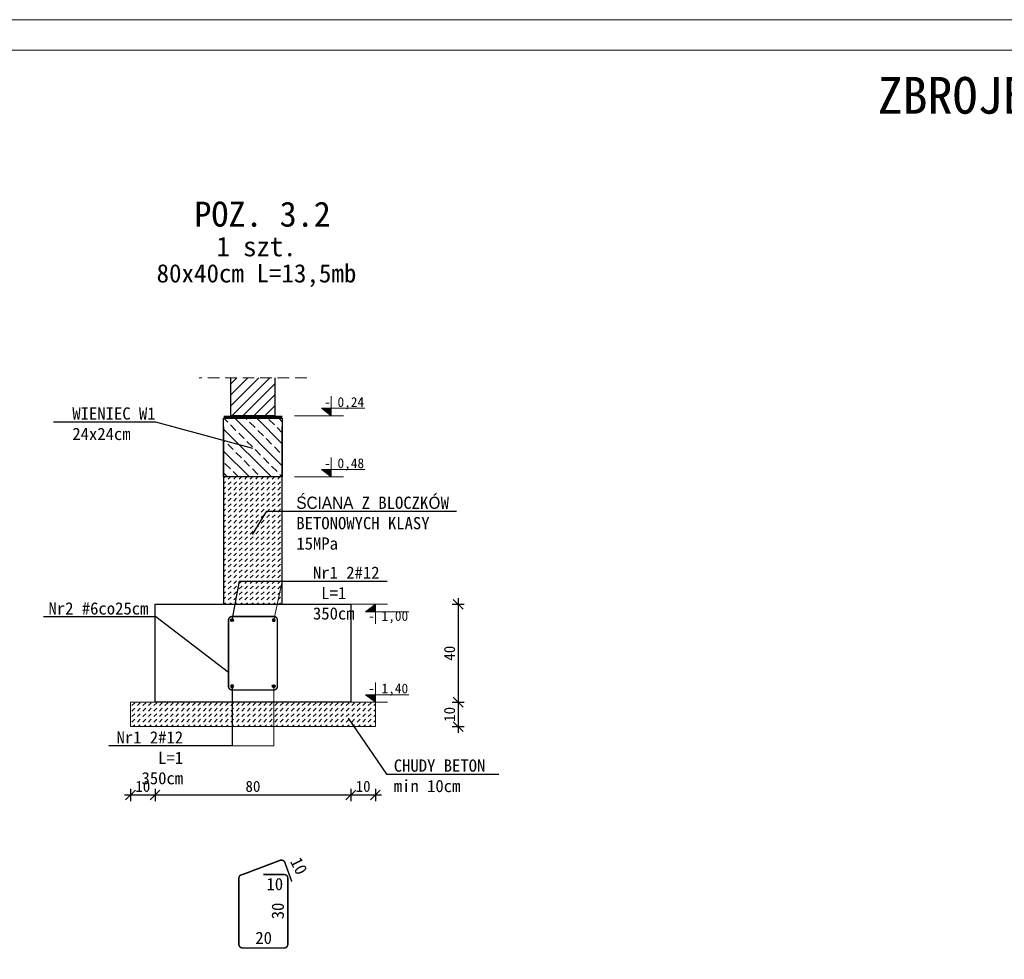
# Model space of a CAD drawing. Header units: millimetres. Extents: x -6343 to 9945, y -9929 to 237.
# Tile 4 of 43: x -5682 to -5280, y -9570 to -9186. Entities that reach past the tile are written whole.
import ezdxf
from ezdxf import colors
from ezdxf.entities.mleader import LeaderData, LeaderLine
from ezdxf.enums import TextEntityAlignment as Align
from ezdxf.math import Vec2, Vec3

# ---------------------------------------------------------------- set-up
doc = ezdxf.new("R2010")
doc.units = ezdxf.units.MM
doc.linetypes.add('HIDDEN2', pattern=[4.7625, 3.175, -1.5875])
doc.layers.add('_k_beton', color=21, linetype='Continuous')
doc.layers.add('AutoCAD_Structural_Detailing_pręt wyrzucony_', color=7, linetype='Continuous')
for name, color, linetype, lineweight in [('_k_kreskowanie', 250, 'Continuous', 9), ('_k_opis', 7, 'Continuous', 13), ('_k_tabela', 7, 'Continuous', 13), ('_k_widok', 7, 'Continuous', 18), ('_k_wymiar', 7, 'Continuous', 9), ('_k_zarys', 7, 'HIDDEN2', 20), ('_k_zbrojenie', 2, 'Continuous', 25)]:
    doc.layers.add(name, color=color, linetype=linetype, lineweight=lineweight)
doc.styles.add('GENERATED_STYLE_1', font='MS Gothic.ttf')
doc.styles.add('Katarzyna', font='MS Gothic.ttf')
doc.dimstyles.new('1 - 20   (cm)', dxfattribs={"dimscale": 5, "dimtxt": 0.9, "dimasz": 0.8, "dimexe": 0.5, "dimexo": 0.5, "dimgap": 0.25, "dimtad": 1, "dimdec": 1, "dimzin": 12, "dimdsep": 46, "dimtxsty": 'GENERATED_STYLE_1', "dimblk1": 'OBLIQUE', "dimblk2": 'OBLIQUE', "dimsah": 1, "dimcen": 0, "dimdle": 0.5, "dimclrd": 256, "dimclre": 256, "dimclrt": 4, "dimazin": 0, "dimtfac": 0.75, "dimtdec": 1, "dimtix": 1, "dimtmove": 1, "dimatfit": 3, "dimldrblk": 'OBLIQUE', "dimfxl": 0.5, "dimfxlon": 1, "dimtvp": 0.75, "dimtolj": 1, "dimtzin": 0, "dimarcsym": 0})

# ---------------------------------------------------------------- blocks, each defined once
blk = doc.blocks.new('*U4')
blk.add_hatch(color=256).paths.add_polyline_path([(0, -0.153), (-0.198, -0.153), (0, 0)])
at = {"layer": '_k_wymiar'}
blk.add_line((0, -0.153), (0, -0.4), dxfattribs=at)
blk.add_lwpolyline([(0, -0.153), (0, 0), (-0.198, -0.153), (0.685, -0.153)], dxfattribs=at)
at = {"layer": '_k_wymiar', "style": 'GENERATED_STYLE_1'}
blk.add_attdef('%%P_0.00', text='', height=0.2, dxfattribs=at).set_placement((-0.146, -0.423), align=Align.BOTTOM_LEFT)
blk = doc.blocks.new('_None')
blk = doc.blocks.new('_OBLIQUE')
at = {"color": 0, "linetype": 'ByBlock'}
blk.add_line((-0.5, -0.5), (0.5, 0.5), dxfattribs=at)
blk = doc.blocks.new('*D85')
at = {"layer": '_k_wymiar', "lineweight": -2, "ltscale": 2, "transparency": 16777216}
for p, q in [((-5639.13, -9503.02), (-5624.13, -9503.02)), ((-5636.63, -9500.52), (-5636.63, -9505.52)), ((-5626.63, -9500.52), (-5626.63, -9505.52))]:
    blk.add_line(p, q, dxfattribs=at)
at = {"layer": 'Defpoints', "color": 0, "ltscale": 2, "transparency": 16777216}
for p in [(-5626.63, -9465.09), (-5636.63, -9475.09), (-5626.63, -9503.02)]:
    blk.add_point(p, dxfattribs=at)
at = {"layer": '_k_wymiar', "lineweight": -2, "ltscale": 2, "transparency": 16777216, "xscale": 4, "yscale": 4, "zscale": 4, "rotation": 180}
blk.add_blockref('_OBLIQUE', (-5636.63, -9503.02), dxfattribs=at)
at = {"layer": '_k_wymiar', "lineweight": -2, "ltscale": 2, "transparency": 16777216, "xscale": 4, "yscale": 4, "zscale": 4}
blk.add_blockref('_OBLIQUE', (-5626.63, -9503.02), dxfattribs=at)
at = {"layer": '_k_wymiar', "color": 4, "ltscale": 2, "transparency": 16777216, "insert": (-5631.63, -9499.52), "char_height": 4.5, "attachment_point": 5, "style": 'GENERATED_STYLE_1'}
blk.add_mtext('\\A1;10', dxfattribs=at)
blk = doc.blocks.new('*D86')
at = {"layer": '_k_wymiar', "lineweight": -2, "ltscale": 2, "transparency": 16777216}
for p, q in [((-5629.13, -9503.02), (-5544.13, -9503.02)), ((-5626.63, -9500.52), (-5626.63, -9505.52)), ((-5546.63, -9500.52), (-5546.63, -9505.52))]:
    blk.add_line(p, q, dxfattribs=at)
at = {"layer": 'Defpoints', "color": 0, "ltscale": 2, "transparency": 16777216}
for p in [(-5626.63, -9465.09), (-5546.63, -9465.09), (-5546.63, -9503.02)]:
    blk.add_point(p, dxfattribs=at)
at = {"layer": '_k_wymiar', "lineweight": -2, "ltscale": 2, "transparency": 16777216, "xscale": 4, "yscale": 4, "zscale": 4, "rotation": 180}
blk.add_blockref('_OBLIQUE', (-5626.63, -9503.02), dxfattribs=at)
at = {"layer": '_k_wymiar', "lineweight": -2, "ltscale": 2, "transparency": 16777216, "xscale": 4, "yscale": 4, "zscale": 4}
blk.add_blockref('_OBLIQUE', (-5546.63, -9503.02), dxfattribs=at)
at = {"layer": '_k_wymiar', "color": 4, "ltscale": 2, "transparency": 16777216, "insert": (-5586.63, -9499.52), "char_height": 4.5, "attachment_point": 5, "style": 'GENERATED_STYLE_1'}
blk.add_mtext('\\A1;80', dxfattribs=at)
blk = doc.blocks.new('*D87')
at = {"layer": '_k_wymiar', "lineweight": -2, "ltscale": 2, "transparency": 16777216}
for p, q in [((-5549.13, -9503.02), (-5534.13, -9503.02)), ((-5546.63, -9500.52), (-5546.63, -9505.52)), ((-5536.63, -9500.52), (-5536.63, -9505.52))]:
    blk.add_line(p, q, dxfattribs=at)
at = {"layer": 'Defpoints', "color": 0, "ltscale": 2, "transparency": 16777216}
for p in [(-5546.63, -9465.09), (-5536.63, -9475.09), (-5536.63, -9503.02)]:
    blk.add_point(p, dxfattribs=at)
at = {"layer": '_k_wymiar', "lineweight": -2, "ltscale": 2, "transparency": 16777216, "xscale": 4, "yscale": 4, "zscale": 4, "rotation": 180}
blk.add_blockref('_OBLIQUE', (-5546.63, -9503.02), dxfattribs=at)
at = {"layer": '_k_wymiar', "lineweight": -2, "ltscale": 2, "transparency": 16777216, "xscale": 4, "yscale": 4, "zscale": 4}
blk.add_blockref('_OBLIQUE', (-5536.63, -9503.02), dxfattribs=at)
at = {"layer": '_k_wymiar', "color": 4, "ltscale": 2, "transparency": 16777216, "insert": (-5541.63, -9499.52), "char_height": 4.5, "attachment_point": 5, "style": 'GENERATED_STYLE_1'}
blk.add_mtext('\\A1;10', dxfattribs=at)
blk = doc.blocks.new('*D88')
at = {"layer": '_k_wymiar', "lineweight": -2, "ltscale": 2, "transparency": 16777216}
for p, q in [((-5502.8, -9422.59), (-5502.8, -9467.59)), ((-5505.3, -9425.09), (-5500.3, -9425.09)), ((-5505.3, -9465.09), (-5500.3, -9465.09))]:
    blk.add_line(p, q, dxfattribs=at)
at = {"layer": 'Defpoints', "color": 0, "ltscale": 2, "transparency": 16777216}
for p in [(-5586.63, -9425.09), (-5551.63, -9465.09), (-5502.8, -9465.09)]:
    blk.add_point(p, dxfattribs=at)
at = {"layer": '_k_wymiar', "lineweight": -2, "ltscale": 2, "transparency": 16777216, "xscale": 4, "yscale": 4, "zscale": 4}
for p, rotation in [((-5502.8, -9425.09), 90), ((-5502.8, -9465.09), 270)]:
    blk.add_blockref('_OBLIQUE', p, dxfattribs=dict(at, rotation=rotation))
at = {"layer": '_k_wymiar', "color": 4, "ltscale": 2, "transparency": 16777216, "insert": (-5506.3, -9445.09), "char_height": 4.5, "attachment_point": 5, "rotation": 90, "style": 'GENERATED_STYLE_1'}
blk.add_mtext('\\A1;40', dxfattribs=at)
blk = doc.blocks.new('*D89')
at = {"layer": '_k_wymiar', "lineweight": -2, "ltscale": 2, "transparency": 16777216}
for p, q in [((-5502.8, -9462.59), (-5502.8, -9477.59)), ((-5505.3, -9465.09), (-5500.3, -9465.09)), ((-5505.3, -9475.09), (-5500.3, -9475.09))]:
    blk.add_line(p, q, dxfattribs=at)
at = {"layer": 'Defpoints', "color": 0, "ltscale": 2, "transparency": 16777216}
for p in [(-5541.63, -9465.09), (-5566.63, -9475.09), (-5502.8, -9475.09)]:
    blk.add_point(p, dxfattribs=at)
at = {"layer": '_k_wymiar', "lineweight": -2, "ltscale": 2, "transparency": 16777216, "xscale": 4, "yscale": 4, "zscale": 4}
for p, rotation in [((-5502.8, -9465.09), 90), ((-5502.8, -9475.09), 270)]:
    blk.add_blockref('_OBLIQUE', p, dxfattribs=dict(at, rotation=rotation))
at = {"layer": '_k_wymiar', "color": 4, "ltscale": 2, "transparency": 16777216, "insert": (-5506.3, -9470.09), "char_height": 4.5, "attachment_point": 5, "rotation": 90, "style": 'GENERATED_STYLE_1'}
blk.add_mtext('\\A1;10', dxfattribs=at)
blk = doc.blocks.new('FI12')
at = {"layer": '_k_zbrojenie', "ltscale": 3}
h = blk.add_hatch(color=256, dxfattribs=at)
h.dxf.hatch_style = 1
h.paths.add_polyline_path([(-0.6, 0, 1), (0.6, 0, 1)])
blk.add_circle((0, 0), 0.6, dxfattribs=at)
blk = doc.blocks.new('RŻ24x24cm')
at = {"layer": '_k_kreskowanie', "ltscale": 1.5}
h = blk.add_hatch(dxfattribs=at)
h.set_pattern_fill('ANSI33', color=256)
h.paths.add_polyline_path([(-12, 0), (12, 0), (12, 24), (-12, 24)])
at = {"layer": '_k_widok', "ltscale": 1.5}
blk.add_lwpolyline([(-12, 0), (12, 0), (12, 24), (-12, 24)], close=True, dxfattribs=at)

msp = doc.modelspace()

# ---------------------------------------------------------------- hatches: boundary and pattern name
at = {"layer": '_k_kreskowanie', "ltscale": 2, "transparency": 33554687}
h = msp.add_hatch(dxfattribs=at)
h.set_pattern_fill('ANSI31', color=256)
h.set_pattern_definition([(45, (311.161, -3208.2247), (-2.245064, 2.245064), [])])
h.paths.add_polyline_path([(-5577.63, -9332.59), (-5595.63, -9332.59), (-5595.63, -9348.09), (-5577.63, -9348.09)])
at = {"layer": '_k_kreskowanie', "ltscale": 0.5}
h = msp.add_hatch(dxfattribs=at)
h.set_pattern_fill('DASH', color=256, scale=0.5, angle=45)
h.set_pattern_definition([(45, (15.9695, -303.8782), (2e-16, 2.24506403), [1.5875, -1.5875])])
h.paths.add_polyline_path([(-5598.63, -9373.09), (-5598.63, -9425.09), (-5574.63, -9425.09), (-5574.63, -9373.09)])
at = {"layer": '_k_kreskowanie', "ltscale": 0.5, "transparency": 33554687}
h = msp.add_hatch(dxfattribs=at)
h.set_pattern_fill('DASH', color=256, scale=0.5, angle=45)
h.set_pattern_definition([(45, (-15345.96, -10629.4148), (2e-16, 2.24506403), [1.5875, -1.5875])])
h.paths.add_polyline_path([(-5536.63, -9475.09), (-5536.63, -9465.09), (-5636.63, -9465.09), (-5636.63, -9475.09)])

# ---------------------------------------------------------------- linework, layer by layer
at = {"layer": '_k_beton', "ltscale": 5}
for points in [[(-5577.63, -9332.59), (-5577.63, -9348.09), (-5595.63, -9348.09), (-5595.63, -9332.59)], [(-5598.63, -9352.59), (-5598.63, -9425.09), (-5574.63, -9425.09), (-5574.63, -9352.59)]]:
    msp.add_lwpolyline(points, dxfattribs=at)
for points in [[(-5598.63, -9349.09), (-5574.63, -9349.09), (-5574.63, -9373.09), (-5598.63, -9373.09)], [(-5626.63, -9425.09), (-5546.63, -9425.09), (-5546.63, -9465.09), (-5626.63, -9465.09)]]:
    msp.add_lwpolyline(points, close=True, dxfattribs=at)
at = {"layer": '_k_opis'}
msp.add_lwpolyline([(-5578.13, -9431.59), (-5574.74, -9415.67)], dxfattribs=at)
at = {"layer": '_k_opis', "ltscale": 3}
msp.add_lwpolyline([(-5578.13, -9458.59), (-5578.13, -9482.98), (-5595.13, -9482.98)], dxfattribs=at)
at = {"layer": '_k_tabela', "ltscale": 10}
for points in [[(-5007.81, -9186.24), (-5007.81, -9928.74), (-6057.81, -9928.74), (-6057.81, -9186.24)], [(-5020.31, -9198.74), (-5020.31, -9916.24), (-6007.81, -9916.24), (-6007.81, -9198.74)]]:
    msp.add_lwpolyline(points, close=True, dxfattribs=at)
at = {"layer": '_k_widok', "ltscale": 3}
msp.add_lwpolyline([(-5574.63, -9349.09), (-5598.63, -9349.09)], dxfattribs=at)
at = {"layer": '_k_widok', "ltscale": 2}
msp.add_lwpolyline([(-5636.63, -9465.09), (-5536.63, -9465.09), (-5536.63, -9475.09), (-5636.63, -9475.09)], close=True, dxfattribs=at)
at = {"layer": '_k_wymiar', "ltscale": 5}
for points in [[(-5569.63, -9348.09), (-5549.63, -9348.09)], [(-5569.63, -9373.09), (-5549.63, -9373.09)], [(-5551.63, -9425.09), (-5531.63, -9425.09)], [(-5551.63, -9465.09), (-5531.63, -9465.09)]]:
    msp.add_lwpolyline(points, dxfattribs=at)
at = {"layer": '_k_zarys', "lineweight": 5, "ltscale": 1.5}
msp.add_lwpolyline([(-5564.63, -9332.59), (-5608.63, -9332.59)], dxfattribs=at)
at = {"layer": '_k_zarys', "ltscale": 2, "const_width": 1}
msp.add_lwpolyline([(-5574.63, -9348.59), (-5598.63, -9348.59)], dxfattribs=at)
at = {"layer": '_k_zbrojenie', "color": 4, "ltscale": 3, "const_width": 0.6}
msp.add_lwpolyline([(-5595.13, -9430.09), (-5578.13, -9430.09, -0.414214), (-5576.63, -9431.59), (-5576.63, -9458.59, -0.414214), (-5578.13, -9460.09), (-5595.13, -9460.09, -0.414214), (-5596.63, -9458.59), (-5596.63, -9431.59, -0.414214)], format="xyb", close=True, dxfattribs=at)
msp.add_lwpolyline([(-5582.38, -9535.53), (-5573.88, -9535.53, -0.414214), (-5572.38, -9537.03), (-5572.38, -9564.03, -0.414214), (-5573.88, -9565.53), (-5590.88, -9565.53, -0.414214), (-5592.38, -9564.03), (-5592.38, -9537.45, -0.472657), (-5590.88, -9535.53), (-5575.51, -9529.71, -0.414214), (-5573.59, -9530.61), (-5570.75, -9538.41)], format="xyb", dxfattribs=at)

# ---------------------------------------------------------------- block references
at = {"layer": '_k_widok', "xscale": -1}
msp.add_blockref('RŻ24x24cm', (-5586.63, -9373.09), dxfattribs=at)
at = {"layer": '_k_wymiar'}
ref = msp.add_blockref('*U4', (-5554.63, -9348.09), dxfattribs=dict(at, xscale=-19.9999995, yscale=19.9999995, zscale=19.9999995, rotation=180))
ref.add_attrib('%%P_0.00', '- 0,24', dxfattribs={"height": 4, "style": 'GENERATED_STYLE_1'}).set_placement((-5557.54, -9340.48), align=Align.TOP_LEFT)
ref = msp.add_blockref('*U4', (-5554.63, -9373.09), dxfattribs=dict(at, xscale=-19.9999995, yscale=19.9999995, zscale=19.9999995, rotation=180))
ref.add_attrib('%%P_0.00', '- 0,48', dxfattribs={"height": 4, "style": 'GENERATED_STYLE_1'}).set_placement((-5557.54, -9365.48), align=Align.TOP_LEFT)
ref = msp.add_blockref('*U4', (-5536.63, -9425.09), dxfattribs=dict(at, xscale=19.9999995, yscale=19.9999995, zscale=19.9999995))
ref.add_attrib('%%P_0.00', '- 1,00', dxfattribs={"height": 4, "style": 'GENERATED_STYLE_1'}).set_placement((-5539.54, -9433.07), align=Align.BOTTOM_LEFT)
ref = msp.add_blockref('*U4', (-5536.63, -9465.09), dxfattribs=dict(at, xscale=-19.9999995, yscale=19.9999995, zscale=19.9999995, rotation=180))
ref.add_attrib('%%P_0.00', '- 1,40', dxfattribs={"height": 4, "style": 'GENERATED_STYLE_1'}).set_placement((-5539.54, -9457.48), align=Align.TOP_LEFT)
at = {"layer": '_k_zbrojenie', "rotation": 180}
msp.add_blockref('FI12', (-5595.13, -9431.59), dxfattribs=at)
at = {"layer": '_k_zbrojenie', "xscale": -1, "rotation": 180}
msp.add_blockref('FI12', (-5578.13, -9431.59), dxfattribs=at)
at = {"layer": '_k_zbrojenie', "xscale": -1}
msp.add_blockref('FI12', (-5595.13, -9458.59), dxfattribs=at)
at = {"layer": '_k_zbrojenie'}
msp.add_blockref('FI12', (-5578.13, -9458.59), dxfattribs=at)

# ---------------------------------------------------------------- texts
at = {"layer": '_k_opis', "ltscale": 5, "insert": (-6344.94, -9209.65), "char_height": 5, "attachment_point": 1, "style": 'Katarzyna'}
msp.add_mtext_dynamic_manual_height_columns('\\pi1013.5;{\\fMS Gothic|b1|i0|c238|p49;\\H3x;ZBROJENIE ELEMENTÓW ŻELBETOWYCH\\P\\pi1203.2,l20,t1238.2;\\fMS Gothic|b0|i0|c238|p49;\\H0.8x;-^IFUNDAMENTY\\P\\pi1238.6,l0,tz;SKALA 1:25}', width=1315.029, gutter_width=25, heights=[0], dxfattribs=at)
at = {"layer": '_k_opis', "insert": (-5585.19, -9295.55), "char_height": 5, "width": 137.5479, "attachment_point": 8, "line_spacing_factor": 0.84, "style": 'GENERATED_STYLE_1'}
msp.add_mtext('\\pi-34.357,l39.357,t39.357,50;{\\fMS Gothic|b1|i0|c238|p49;\\H2.048x;POZ.^I3.2\\L\\P\\pi0,l0,t50;\\fMS Gothic|b0|i0|c238|p49;\\H0.78125x;\\l1 szt.\\P\\H0.9375x;80x40cm L=13,5mb}', dxfattribs=at)
at = {"layer": 'AutoCAD_Structural_Detailing_pręt wyrzucony_', "color": 4, "style": 'GENERATED_STYLE_1'}
for s, rotation, p in [('10', 296.6329, (-5571.61, -9530.07)), ('30', 90, (-5574, -9553.8))]:
    msp.add_text(s, height=5, rotation=rotation, dxfattribs=at).set_placement(p)
for s, p in [('10', (-5581.1, -9541.91)), ('20', (-5585.65, -9563.9))]:
    msp.add_text(s, height=5, dxfattribs=at).set_placement(p)

# ---------------------------------------------------------------- dimensions: what is measured, and where the dimension line sits
at = {"layer": '_k_wymiar', "ltscale": 2}
for base, p1, p2, picture, middle in [((-5502.8, -9465.09), (-5586.63, -9425.09), (-5551.63, -9465.09), '*D88', (-5506.3, -9445.09)), ((-5502.8, -9475.09), (-5541.63, -9465.09), (-5566.63, -9475.09), '*D89', (-5506.3, -9470.09))]:
    dim = msp.add_linear_dim(base=base, p1=p1, p2=p2, angle=90, dimstyle='1 - 20   (cm)', dxfattribs=at)
    dim.commit()
    dim.dimension.update_dxf_attribs({"geometry": picture, "text_midpoint": middle})
for base, p1, p2, picture, middle in [((-5626.63, -9503.02), (-5636.63, -9475.09), (-5626.63, -9465.09), '*D85', (-5631.63, -9499.52)), ((-5546.63, -9503.02), (-5626.63, -9465.09), (-5546.63, -9465.09), '*D86', (-5586.63, -9499.52)), ((-5536.63, -9503.02), (-5546.63, -9465.09), (-5536.63, -9475.09), '*D87', (-5541.63, -9499.52))]:
    dim = msp.add_linear_dim(base=base, p1=p1, p2=p2, dimstyle='1 - 20   (cm)', dxfattribs=at)
    dim.commit()
    dim.dimension.update_dxf_attribs({"geometry": picture, "text_midpoint": middle})

# ---------------------------------------------------------------- leaders
at = {"layer": '_k_opis', "ltscale": 0.1}
ml = msp.add_multileader_mtext('Standard', dxfattribs=at)
ml.set_content('{\\fMS Gothic|b1|i0|c238|p49;WIENIEC W1\\P24x24cm}', color=256, style='GENERATED_STYLE_1')
ml.set_leader_properties()
ml.set_arrow_properties(name='NONE')
ml.build(insert=Vec2(0, 0))
ml.multileader.update_dxf_attribs({"text_left_attachment_type": 6, "text_right_attachment_type": 6, "arrow_head_size": 4.5})
ctx = ml.context
ctx.base_point, ctx.char_height, ctx.arrow_head_size, ctx.landing_gap_size, ctx.plane_origin = Vec3(-5660.91, -9350.65), 5, 4.5, 0.5, Vec3(-5864.53, -9488.48)
ctx.left_attachment, ctx.right_attachment = 6, 6
notes = []
notes.append((ctx, [(1, (1, 1, 0), (-5626.36, -9350.65), (-1, 0), 2.19, [(1, [(-5586.63, -9361.51)], 0, [])])]))
ctx.mtext.insert, ctx.mtext.width, ctx.mtext.flow_direction = Vec3(-5660.41, -9344.65), 64.7956, 5
ml = msp.add_multileader_mtext('Standard', dxfattribs=at)
ml.set_content('{\\fMS Gothic|b1|i0|c238|p49;ŚCIANA Z BLOCZKÓW BETONOWYCH KLASY 15MPa}', color=256, style='GENERATED_STYLE_1')
ml.set_leader_properties()
ml.set_arrow_properties(name='NONE')
ml.build(insert=Vec2(0, 0))
ml.multileader.update_dxf_attribs({"text_left_attachment_type": 6, "text_right_attachment_type": 6, "arrow_head_size": 4.5})
ctx = ml.context
ctx.base_point, ctx.char_height, ctx.arrow_head_size, ctx.landing_gap_size, ctx.plane_origin = Vec3(-5569.4, -9387.11), 5, 4.5, 0.5, Vec3(-5864.53, -9517.32)
ctx.left_attachment, ctx.right_attachment = 6, 6
notes.append((ctx, [(0, (1, 1, 0), (-5580.9, -9387.11), (1, 0), 11.5, [(1, [(-5586.83, -9396.53)], 0, [])])]))
ctx.mtext.insert, ctx.mtext.width, ctx.mtext.flow_direction = Vec3(-5568.9, -9381.11), 64.7956, 5
ml = msp.add_multileader_mtext('Standard', dxfattribs=at)
ml.set_content('{\\fMS Gothic|b1|i0|c238|p49;Nr1 \\fMS Gothic|b0|i0|c128|p49;2#12  L=}1 350cm', color=256, style='GENERATED_STYLE_1')
ml.set_leader_properties()
ml.set_arrow_properties(name='NONE')
ml.build(insert=Vec2(0, 0))
ml.multileader.update_dxf_attribs({"text_left_attachment_type": 6, "text_right_attachment_type": 6, "arrow_head_size": 4.5})
ctx = ml.context
ctx.base_point, ctx.char_height, ctx.arrow_head_size, ctx.landing_gap_size, ctx.plane_origin = Vec3(-5562.61, -9415.67), 5, 4.5, 0.5, Vec3(-5874.35, -9545.88)
ctx.left_attachment, ctx.right_attachment = 6, 6
notes.append((ctx, [(0, (1, 1, 0), (-5592.18, -9415.67), (1, 0), 29.58, [(1, [(-5595.13, -9431.59)], 0, [])])]))
ctx.mtext.insert, ctx.mtext.width, ctx.mtext.flow_direction = Vec3(-5562.11, -9409.67), 30.0171, 5
ml = msp.add_multileader_mtext('Standard', dxfattribs=at)
ml.set_content('{\\fMS Gothic|b1|i0|c238|p49;Nr2 \\fMS Gothic|b0|i0|c128|p49;#6co}25{\\fMS Gothic|b0|i0|c128|p49;cm}', color=256, style='GENERATED_STYLE_1')
ml.set_leader_properties()
ml.set_arrow_properties(name='NONE')
ml.build(insert=Vec2(0, 0))
ml.multileader.update_dxf_attribs({"text_left_attachment_type": 6, "text_right_attachment_type": 6, "arrow_head_size": 4.5})
ctx = ml.context
ctx.base_point, ctx.char_height, ctx.arrow_head_size, ctx.landing_gap_size, ctx.plane_origin = Vec3(-5668.42, -9430.28), 5, 4.5, 0.5, Vec3(-5340.8, -9571.13)
ctx.left_attachment, ctx.right_attachment, ctx.text_align_type = 6, 6, 2
notes.append((ctx, [(0, (1, 1, 0), (-5626.36, -9430.28), (-1, 0), 2.47, [(1, [(-5596.63, -9452.93)], 0, [])])]))
ctx.mtext.insert, ctx.mtext.width, ctx.mtext.alignment, ctx.mtext.flow_direction = Vec3(-5629.33, -9424.28), 42.4847, 3, 5
ml = msp.add_multileader_mtext('Standard', dxfattribs=at)
ml.set_content('{\\fMS Gothic|b1|i0|c238|p49;Nr1 \\fMS Gothic|b0|i0|c128|p49;2#12  L=}1 350cm', color=256, style='GENERATED_STYLE_1')
ml.set_leader_properties()
ml.set_arrow_properties(name='NONE')
ml.build(insert=Vec2(0, 0))
ml.multileader.update_dxf_attribs({"text_left_attachment_type": 6, "text_right_attachment_type": 6, "arrow_head_size": 4.5})
ctx = ml.context
ctx.base_point, ctx.char_height, ctx.arrow_head_size, ctx.landing_gap_size, ctx.plane_origin = Vec3(-5644.38, -9482.98), 5, 4.5, 0.5, Vec3(-5312.96, -9606.73)
ctx.left_attachment, ctx.right_attachment, ctx.text_align_type = 6, 6, 2
notes.append((ctx, [(0, (1, 1, 0), (-5595.13, -9482.98), (-1, 0), 19.52, [(1, [(-5595.13, -9458.59)], 0, [])])]))
ctx.mtext.insert, ctx.mtext.width, ctx.mtext.alignment, ctx.mtext.flow_direction = Vec3(-5615.15, -9476.98), 30.0171, 3, 5
ml = msp.add_multileader_mtext('Standard', dxfattribs=at)
ml.set_content('{\\fMS Gothic|b0|i0|c128|p49;CHUDY BETON\\Pmin 10cm}', color=256, style='GENERATED_STYLE_1')
ml.set_leader_properties()
ml.set_arrow_properties(name='NONE')
ml.build(insert=Vec2(0, 0))
ml.multileader.update_dxf_attribs({"text_left_attachment_type": 6, "text_right_attachment_type": 6, "arrow_head_size": 4.5})
ctx = ml.context
ctx.base_point, ctx.char_height, ctx.arrow_head_size, ctx.landing_gap_size, ctx.plane_origin = Vec3(-5529.6, -9494.51), 5, 4.5, 0.5, Vec3(-5201.98, -9635.36)
ctx.left_attachment, ctx.right_attachment = 6, 6
notes.append((ctx, [(1, (1, 1, 0), (-5532.08, -9494.51), (1, 0), 2.47, [(1, [(-5547.74, -9471.62)], 0, [])])]))
ctx.mtext.insert, ctx.mtext.width, ctx.mtext.flow_direction = Vec3(-5529.1, -9488.51), 42.4847, 5
for ctx, leaders in notes:
    for number, flags, end, landing, length, lines in leaders:
        leader = LeaderData()
        leader.index, (leader.has_last_leader_line, leader.has_dogleg_vector, leader.attachment_direction) = number, flags
        leader.last_leader_point, leader.dogleg_vector, leader.dogleg_length = Vec3(end), Vec3(landing), length
        for number, points, colour, breaks in lines:
            line = LeaderLine()
            line.index, line.vertices, line.color, line.breaks = number, Vec3.list(points), colors.encode_raw_color(colour), breaks
            leader.lines.append(line)
        ctx.leaders.append(leader)

doc.saveas('drawing.dxf')
